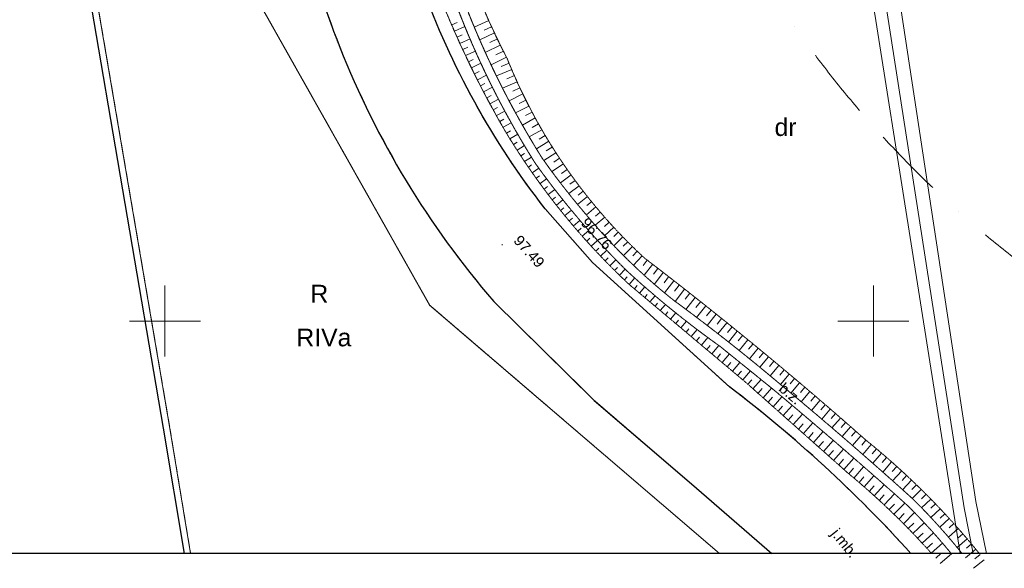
# Model space of a CAD drawing. Extents: x 7422214 to 7520672, y 5676479 to 5816239.
# Tile 3 of 42: x 7467350 to 7474299, y 5769101 to 5772974. Entities that reach past the tile are written whole.
import ezdxf
from ezdxf.enums import TextEntityAlignment as Align

# ---------------------------------------------------------------- set-up
doc = ezdxf.new("R2010")
doc.units = 0
for name, pattern in [('BORDER', [1.75, 0.5, -0.25, 0.5, -0.25, 0, -0.25]), ('PRZER2-1', [1.5, 1, -0.5]), ('PRZER2_5-1', [1.75, 1.25, -0.5]), ('PRZER3-1', [2, 1.5, -0.5])]:
    doc.linetypes.add(name, pattern=pattern)
doc.layers.get('0').update_dxf_attribs({"linetype": 'CONTINUOUS'})
doc.layers.add('!!mapa dcp', color=254, linetype='CONTINUOUS', lineweight=25)
doc.layers.add('- AGP-1_WYMIARY', color=230, linetype='CONTINUOUS', lineweight=9)
doc.styles.add('Arial', font='arial.ttf')

# ---------------------------------------------------------------- blocks, each defined once
blk = doc.blocks.new('GSPWPS1')
blk.add_hatch(color=0).paths.add_polyline_path([(-0.045, 0), (-0.043467, -0.011647), (-0.038971, -0.0225), (-0.03182, -0.03182), (-0.0225, -0.038971), (-0.011647, -0.043467), (0, -0.045), (0.011647, -0.043467), (0.0225, -0.038971), (0.03182, -0.03182), (0.038971, -0.0225), (0.043467, -0.011647), (0.045, 0), (0.043467, 0.011647), (0.038971, 0.0225), (0.03182, 0.03182), (0.0225, 0.038971), (0.011647, 0.043467), (0, 0.045), (-0.011647, 0.043467), (-0.0225, 0.038971), (-0.03182, 0.03182), (-0.038971, 0.0225), (-0.043467, 0.011647)])
blk = doc.blocks.new('mapa dcp')
at = {"layer": '!!mapa dcp', "color": 252, "linetype": 'Continuous', "lineweight": 25}
for points in [[(-5537.1, -1342.9, 0.417357), (-6084.1, -1980.9), (-5989.1, -2564.9), (-5618.1, -4735.9), (-5076.1, -7908.9), (-4929.6, -8794.3)], [(-4310.1, -2473.9), (-4258.1, -3347.9, 0.076717), (-3830.1, -5219.9, 0.083751), (-2744.1, -7013.9), (-2034.1, -7712.9), (-1348.1, -8302.9), (-781.2, -8794.3)], [(201.1, -8794.3, 0.047038), (-1080.1, -7617.9), (-2046.1, -6739.9), (-2381.1, -6359.9, -0.078277), (-3251.1, -4787.9, -0.0639), (-3557.1, -3386.9), (-3613.1, -2457.9)]]:
    blk.add_lwpolyline(points, format="xyb", dxfattribs=at)
at = {"layer": '!!mapa dcp', "color": 252, "linetype": 'PRZER3-1', "lineweight": 18}
for points in [[(2230.4, -8794.3), (788.9, -3887.9), (411, -2620), (-405.7, -2667), (-423.7, -2651), (-1503.1, -1731.2), (-6036, -2002.8), (-3196.6, -7039.9), (-1150.3, -8794.3)], [(-1150.3, -8794.3), (-3196.6, -7039.9), (-6036, -2002.8), (-5029.2, -7911.1), (-4883.3, -8794.3)], [(-1150.3, -8794.3), (-3196.6, -7039.9), (-6036, -2002.8), (-5029.2, -7911.1), (-4883.3, -8794.3)]]:
    blk.add_lwpolyline(points, dxfattribs=at)
at = {"layer": '!!mapa dcp', "color": 252, "linetype": 'Continuous', "lineweight": 18}
for points in [[(-1150.3, -8794.3), (-3196.6, -7039.9), (-6036, -2002.8), (-1503.1, -1731.2), (-423.7, -2651), (548.2, -8794.3)], [(-4883.2, -8794.3), (-5029.2, -7911.1), (-6036, -2002.8), (-3196.6, -7039.9), (-1150.3, -8794.3)], [(2230.4, -8794.3), (788.9, -3887.9), (411, -2620), (-405.7, -2667), (-423.7, -2651), (548.2, -8794.3)], [(-229.1, -3372.9), (-41.1, -4546.9), (-0.1, -4763.9), (576.9, -8470.9), (639.9, -8794.3)], [(733.2, -8794.3), (659.9, -8425.9), (98.9, -4740.9), (54.9, -4529.9), (-135.1, -3352.9)], [(-3040.4, -5062.7), (-3002.7, -5046.5)], [(-2880.8, -5078.5), (-2778.5, -5032.3)], [(-3021.5, -5106.3), (-2947.7, -5073.3)], [(-3002, -5149.7), (-2965.8, -5133.5)], [(-2842.7, -5167.9), (-2738.7, -5118.8)], [(-2758.9, -5075.7), (-2810.5, -5099)], [(-2982.6, -5193.2), (-2911, -5161.1)], [(-2803.2, -5256.7), (-2697.2, -5204.4)], [(-2718.2, -5161.7), (-2770.4, -5187.4)], [(-2962.5, -5236.3), (-2927.6, -5220)], [(-2942.4, -5279.4), (-2873.5, -5247.2)], [(-2675.8, -5246.9), (-2729.1, -5274.3)], [(-2921.9, -5322.4), (-2888.3, -5306)], [(-2901.1, -5365.2), (-2834.6, -5332.8)], [(-2762.3, -5344.9), (-2654, -5289.2)], [(-2635.5, -5333), (-2690.8, -5355.7)], [(-2880.2, -5408), (-2847.7, -5391.5)], [(-2858.7, -5450.4), (-2794.5, -5417.8)], [(-2724.6, -5423.1), (-2617.1, -5376.9)], [(-2837.2, -5492.8), (-2805.5, -5476.8)], [(-2681.1, -5510.1), (-2578.7, -5464)], [(-2598.2, -5420.6), (-2650.4, -5444.1)], [(-2815.3, -5535.1), (-2753.1, -5502.3)], [(-2635.5, -5597.9), (-2538.2, -5550.1)], [(-2558.7, -5507.2), (-2608.6, -5530.7)], [(-2793.1, -5577.2), (-2762.4, -5561)], [(-2770.7, -5619.2), (-2710.4, -5586.1)], [(-2517.2, -5592.9), (-2565.2, -5616.4)], [(-2747.9, -5660.9), (-2718.1, -5644.6)], [(-2725, -5702.7), (-2665.9, -5670.3)], [(-2589.5, -5683.3), (-2495.6, -5635.2)], [(-2473.5, -5677.4), (-2519.6, -5702)], [(-2701.6, -5744.1), (-2672.6, -5727.6)], [(-2678.1, -5785.5), (-2620.6, -5752.8)], [(-2541.3, -5769.5), (-2451, -5719.3)], [(-2427.9, -5760.9), (-2472.8, -5785.9)], [(-2654.1, -5826.6), (-2626.2, -5809.5)], [(-2629.2, -5867.1), (-2574.7, -5833.7)], [(-2492.7, -5853.4), (-2404.2, -5802.2)], [(-2604, -5907.5), (-2577.6, -5890.6)], [(-2442.9, -5936.5), (-2355.6, -5884)], [(-2380.1, -5843.2), (-2423.8, -5869.5)], [(-2578.4, -5947.6), (-2526.9, -5914.8)], [(-2552.3, -5987.4), (-2527.6, -5971)], [(-2390.1, -6019.8), (-2304.8, -5964.5)], [(-2330.4, -5924.4), (-2373.7, -5951.4)], [(-2526, -6027.1), (-2477.9, -5995.2)], [(-2333, -6098.2), (-2252.2, -6043.8)], [(-2278.8, -6004.3), (-2320, -6032.1)], [(-2499.2, -6066.4), (-2476.2, -6050.6)], [(-2472.2, -6105.6), (-2425.6, -6073.6)], [(-2225.1, -6082.9), (-2264.4, -6110.4)], [(-2444.6, -6144.3), (-2421.4, -6127.8)], [(-2416.9, -6183), (-2370.4, -6148.6)], [(-2273.7, -6176.9), (-2197.6, -6121.8)], [(-2169.7, -6160.3), (-2207.1, -6187.4)], [(-2388.6, -6221.3), (-2365.2, -6203.9)], [(-2360.1, -6259.4), (-2313.3, -6223.5)], [(-2214.1, -6253.2), (-2141.1, -6198.4)], [(-2112.2, -6236.1), (-2147.8, -6263.8)], [(-2331.1, -6297.1), (-2307.6, -6279.1)], [(-2301.8, -6334.6), (-2255.1, -6297.5)], [(-2152.3, -6329.6), (-2082.9, -6273.6)], [(-2053, -6310.7), (-2087.4, -6338.4)], [(-2272.2, -6371.9), (-2248.7, -6353.2)], [(-2242.2, -6408.8), (-2195.7, -6370.5)], [(-2090.2, -6403.7), (-2022.7, -6347.3)], [(-1992, -6383.7), (-2025.3, -6412.5)], [(-2212, -6445.6), (-2188.6, -6426.3)], [(-2181.2, -6481.9), (-2135.1, -6442.6)], [(-2027.4, -6477.2), (-1960.8, -6419.7)], [(-1929.2, -6455.2), (-1962, -6484.6)], [(-2150.4, -6518.1), (-2127.2, -6498.3)], [(-2118.9, -6553.8), (-2073.4, -6513.7)], [(-1962, -6550.5), (-1897.1, -6490.4)], [(-1864.7, -6525.2), (-1896.6, -6555.8)], [(-2087.3, -6589.4), (-2064.8, -6568.9)], [(-2055.2, -6624.5), (-2010.6, -6583.8)], [(-1895.9, -6621), (-1831.8, -6559.6)], [(-1798.4, -6593.5), (-1830.1, -6624.9)], [(-2022.9, -6659.5), (-2000.9, -6638.7)], [(-1990.2, -6694), (-1946.6, -6652.8)], [(-1827.1, -6691.2), (-1764.7, -6627.1)], [(-1730.6, -6660.3), (-1761.9, -6692.4)], [(-1957.2, -6728.3), (-1935.8, -6707.4)], [(-1923.9, -6762.4), (-1881.4, -6720.8)], [(-1757.9, -6758.7), (-1696, -6693)], [(-1659.8, -6723.8), (-1688.3, -6760.6)], [(-1890.3, -6796), (-1869.5, -6775)], [(-1856.4, -6829.4), (-1815.2, -6787.7)], [(-1681.6, -6829.7), (-1622.2, -6752.9)], [(-1584.6, -6782), (-1615.3, -6821.8)], [(-1822, -6862.3), (-1801.6, -6840.9)], [(-1787.4, -6895), (-1748.8, -6848.9)], [(-1610.2, -6893), (-1546.9, -6811.2)], [(-1509.3, -6840.3), (-1541.7, -6882.2)], [(-1537.6, -6954.6), (-1471.6, -6869.4)], [(-1751, -6925.6), (-1732.1, -6903.1)], [(-1714.6, -6956.2), (-1677.5, -6912.1)], [(-1434, -6898.5), (-1467.4, -6941.6)], [(-1463.3, -7014.2), (-1396.4, -6927.6)], [(-1678.1, -6986.8), (-1659.9, -6965.1)], [(-1641.7, -7017.4), (-1605.4, -6974.3)], [(-1359, -6957.1), (-1392.7, -6999.4)], [(-1388.2, -7070.3), (-1321.8, -6986.7)], [(-1284.5, -7016.3), (-1317.3, -7057.5)], [(-1605.3, -7048), (-1587.2, -7026.5)], [(-1568.8, -7078.7), (-1532.5, -7035.4)], [(-1532.4, -7109.3), (-1514, -7087.4)], [(-1311.9, -7127.2), (-1247.3, -7046)], [(-1210, -7075.6), (-1242, -7115.8)], [(-1496, -7139.9), (-1458.6, -7095.5)], [(-1459.5, -7170.5), (-1440.5, -7147.9)], [(-1423.1, -7201.1), (-1384, -7154.5)], [(-1236.3, -7185.1), (-1172.8, -7105.2)], [(-1135.5, -7134.8), (-1167.1, -7174.5)], [(-1386.7, -7231.7), (-1366.5, -7207.8)], [(-1350.2, -7262.3), (-1308.5, -7212.7)], [(-1161, -7243.3), (-1098.3, -7164.4)], [(-1061.4, -7194.5), (-1092.9, -7233)], [(-1086.9, -7300.9), (-1024.6, -7224.6)], [(-1313.8, -7292.9), (-1292.1, -7267.1)], [(-1277.3, -7323.6), (-1232.2, -7269.8)], [(-987.7, -7254.7), (-1018.7, -7292.7)], [(-1012.4, -7360.2), (-950.9, -7284.9)], [(-1240.9, -7354.2), (-1217.2, -7326)], [(-1204.5, -7384.8), (-1154.9, -7325.8)], [(-914, -7315), (-944.6, -7352.4)], [(-938.3, -7419.9), (-877.2, -7345.1)], [(-1168, -7415.4), (-1142.8, -7385.3)], [(-1131.6, -7446), (-1080.5, -7385.2)], [(-840.3, -7375.2), (-870.9, -7412.6)], [(-865.7, -7479.2), (-803.6, -7405.4)], [(-1095.2, -7476.6), (-1069.4, -7445.9)], [(-1058.7, -7507.2), (-1006.6, -7445.1)], [(-767.2, -7436.1), (-798.1, -7472.8)], [(-792.5, -7540), (-730.8, -7466.7)], [(-694.4, -7497.4), (-725.2, -7533.9)], [(-1022.3, -7537.8), (-995.9, -7506.5)], [(-985.9, -7568.5), (-932.6, -7505)], [(-949.8, -7599.5), (-921.8, -7568)], [(-914.2, -7631.1), (-856.8, -7566.4)], [(-719.4, -7601), (-658, -7528.1)], [(-621.6, -7558.7), (-652.3, -7595.1)], [(-878.6, -7662.7), (-849.2, -7629.5)], [(-843, -7694.3), (-782.8, -7626.4)], [(-646.5, -7662.1), (-585.2, -7589.4)], [(-548.8, -7620), (-579.4, -7656.4)], [(-807.5, -7725.9), (-776.7, -7691.3)], [(-771.9, -7757.5), (-709.6, -7687.4)], [(-573.6, -7723.3), (-512.4, -7650.7)], [(-476, -7681.4), (-506.6, -7717.6)], [(-501.8, -7783.4), (-439.9, -7712.4)], [(-736.3, -7789), (-704.8, -7753.6)], [(-700.7, -7820.6), (-636.9, -7748.8)], [(-404.1, -7743.7), (-434.7, -7778.8)], [(-429.1, -7844.9), (-368.2, -7774.9)], [(-665.1, -7852.2), (-632.8, -7815.9)], [(-629.5, -7883.8), (-564.1, -7810.2)], [(-332.3, -7806.2), (-362.7, -7841)], [(-357, -7906.9), (-296.4, -7837.4)], [(-593.9, -7915.4), (-560.8, -7878.2)], [(-558.3, -7947), (-491.4, -7871.6)], [(-260.5, -7868.7), (-290.7, -7903.3)], [(-284.8, -7969), (-224.7, -7900)], [(-522.8, -7978.6), (-489, -7940.6)], [(-487.2, -8010.2), (-419.2, -7933.7)], [(-188.8, -7931.2), (-218.7, -7965.6)], [(-212.6, -8031.1), (-152.9, -7962.5)], [(-451.6, -8041.8), (-417.4, -8003.3)], [(-416, -8073.4), (-347.1, -7995.8)], [(-344.8, -8136.6), (-274.9, -8057.8)], [(-117, -7993.7), (-145.8, -8028.8)], [(-138.8, -8095.3), (-80.2, -8023.8)], [(-43.5, -8054.2), (-73.8, -8090)], [(-380.4, -8105), (-345.7, -8065.9)], [(-309.2, -8168.2), (-274.1, -8128.5)], [(-273.7, -8199.8), (-203, -8120.1)], [(-68.5, -8157.2), (-7.2, -8085)], [(28.9, -8116), (-2.5, -8151.8)], [(-237.9, -8231.2), (-203.7, -8190.4)], [(-201.5, -8261.8), (-133.8, -8181.1)], [(1.9, -8219), (64.7, -8147.3)], [(100.2, -8179), (68.2, -8214.3)], [(-165.2, -8292.6), (-131, -8253.2)], [(-129.2, -8323.8), (-61.1, -8245.2)], [(71.7, -8281.3), (135.4, -8211)], [(170.3, -8243.3), (138.2, -8277.7)], [(-93.5, -8355.2), (-58.8, -8316.5)], [(-58.1, -8387), (11.6, -8309.3)], [(141.5, -8343.8), (205.1, -8275.9)], [(239.3, -8308.9), (207.6, -8341.7)], [(-23, -8419.1), (12.8, -8380.5)], [(11.9, -8451.4), (84.3, -8373.3)], [(210.3, -8405.3), (273.5, -8342)], [(307.2, -8375.6), (275.6, -8407.3)], [(46.5, -8484.2), (83.9, -8445.1)], [(80.8, -8517.1), (157.1, -8437.5)], [(276.4, -8471.7), (340.7, -8409.4)], [(373.8, -8443.6), (341.7, -8474.7)], [(114.7, -8550.5), (153.7, -8511.1)], [(148.5, -8584), (226.2, -8505.5)], [(341.2, -8539.4), (406.7, -8478)], [(439.3, -8512.7), (406.4, -8543.5)], [(181.8, -8618), (221.2, -8579.5)], [(215, -8652.1), (294.5, -8576.9)], [(404.4, -8608.6), (471.5, -8547.7)], [(503.5, -8582.9), (469.7, -8613.6)], [(247.7, -8686.7), (287.3, -8649.2)], [(280.2, -8721.4), (360, -8648.4)], [(466.1, -8679.1), (535.1, -8618.5)], [(566.5, -8654.3), (531.7, -8684.9)], [(312.4, -8756.5), (352, -8720.3)], [(344.3, -8791.8), (423.7, -8721.4)], [(526.3, -8750.9), (597.3, -8690.5)], [(628.1, -8726.8), (591.7, -8756.8)], [(375.8, -8827.4), (415.1, -8792.6)], [(407, -8863.4), (485.9, -8795.8)], [(584.8, -8824.1), (658.3, -8763.5)], [(688.4, -8800.4), (650.8, -8830.4)], [(641.7, -8898.4), (718.1, -8837.6)]]:
    blk.add_lwpolyline(points, dxfattribs=at)
at = {"layer": '!!mapa dcp', "color": 252, "linetype": 'PRZER3-1', "lineweight": 18}
for points in [[(-4310.1, -2473.9), (-4258.1, -3347.9, 0.076717), (-3830.1, -5219.9, 0.083751), (-2744.1, -7013.9), (-2034.1, -7712.9), (-1348.1, -8302.9), (-781.2, -8794.3)], [(201.1, -8794.3, 0.047038), (-1080.1, -7617.9), (-2046.1, -6739.9), (-2381.1, -6359.9, -0.078277), (-3251.1, -4787.9, -0.0639), (-3557.1, -3386.9), (-3613.1, -2457.9)]]:
    blk.add_lwpolyline(points, format="xyb", dxfattribs=at)
at = {"layer": '!!mapa dcp', "color": 252, "linetype": 'PRZER2_5-1', "lineweight": 18}
for points in [[(346.7, -8794.3, 0.038051), (-243.1, -8226.9), (-965.1, -7585.9), (-1791.1, -6891.9, -0.068894), (-2663.1, -5811.9, -0.048435), (-3241.1, -4545.9, -0.050114), (-3472.1, -3368.9), (-3467.1, -3282.9), (-3247.1, -3286.9), (-3143.1, -3768.9, 0.085903), (-2651.1, -5294.9, 0.111458), (-1679.1, -6708.9, -0.018303), (-119.1, -7991.9, -0.053142), (683.6, -8794.3, -0.053142)], [(484.8, -8794.3, 0.027094), (168.9, -8447.9, 0.008292), (-761.1, -7643.9), (-1145.1, -7332.9, -0.031366), (-1806.1, -6796.9, -0.042586), (-2450.1, -6039.9, -0.055549), (-3051.1, -4802.9, -0.05679), (-3351.1, -3668.9), (-3293.1, -3656.9, 0.054965), (-2997.1, -4778.9, 0.054177), (-2400.1, -6005.9, 0.022122), (-2100.1, -6391.9, 0.051379), (-1477.1, -7003.9, -0.017179), (-723.1, -7597.9, -0.01081), (210.9, -8405.9, -0.030463), (561.5, -8794.3, -0.030463)]]:
    blk.add_lwpolyline(points, format="xyb", dxfattribs=at)
at = {"layer": '!!mapa dcp', "color": 252, "linetype": 'PRZER2-1', "lineweight": 18}
blk.add_lwpolyline([(484.8, -8794.3, 0.027094), (168.9, -8447.9, 0.008292), (-761.1, -7643.9), (-1145.1, -7332.9, -0.031366), (-1806.1, -6796.9, -0.042586), (-2450.1, -6039.9, -0.055549), (-3051.1, -4802.9, -0.05679), (-3351.1, -3668.9), (-3293.1, -3656.9, 0.054965), (-2997.1, -4778.9, 0.054177), (-2400.1, -6005.9, 0.022122), (-2100.1, -6391.9, 0.051379), (-1477.1, -7003.9, -0.017179), (-723.1, -7597.9, -0.01081), (210.9, -8405.9, -0.030463), (561.5, -8794.3, -0.030463)], format="xyb", dxfattribs=at)
at = {"layer": '!!mapa dcp', "color": 252, "linetype": 'Continuous', "lineweight": 18, "flags": 128}
for points in [[(-5064.1, -7402.9), (-5064.1, -6902.9)], [(-64.1, -7402.9), (-64.1, -6902.9)], [(-4814.1, -7152.9), (-5314.1, -7152.9)], [(185.9, -7152.9), (-314.1, -7152.9)]]:
    blk.add_lwpolyline(points, dxfattribs=at)
at = {"color": 252}
blk.add_lwpolyline([(-12278.8, 14020.2), (32419.2, 14020.2), (32419.2, -8794.3), (-12278.8, -8794.3)], close=True, dxfattribs=at)
at = {"layer": '!!mapa dcp', "color": 252, "linetype": 'Continuous', "lineweight": 5, "xscale": 100, "yscale": 100, "zscale": 100}
for p in [(-2100.1, -6391.9), (-2684.1, -6613.9)]:
    blk.add_blockref('GSPWPS1', p, dxfattribs=at)
at = {"layer": '!!mapa dcp', "color": 252, "linetype": 'Continuous', "lineweight": 0, "style": 'Arial'}
for s, p in [('dr', (-684.1, -5846.5)), ('R', (-3974.4, -7022.1)), ('RIVa', (-3942.4, -7331.3))]:
    blk.add_text(s, height=125, dxfattribs=at).set_placement(p, align=Align.CENTER)
for s, rotation, p in [('96.76', 313.0448, (-2134.1, -6465.8)), ('97.49', 311.9386, (-2609.1, -6588.9))]:
    blk.add_text(s, height=75, rotation=rotation, dxfattribs=at).set_placement(p)
for s, rotation, p in [('b.z.', 319.92599, (-673.9, -7694.2)), ('j.mb.', 308.91818, (-296.4, -8743.8))]:
    blk.add_text(s, height=75, rotation=rotation, dxfattribs=at).set_placement(p, align=Align.CENTER)

msp = doc.modelspace()

# ---------------------------------------------------------------- linework, layer by layer
at = {"layer": '- AGP-1_WYMIARY', "color": 8, "linetype": 'BORDER', "ltscale": 1000}
msp.add_circle((7478973.5, 5777212.1), 7500, dxfattribs=at)

# ---------------------------------------------------------------- block references
msp.add_blockref('mapa dcp', (7473439.4, 5777999.2))

doc.saveas('drawing.dxf')
